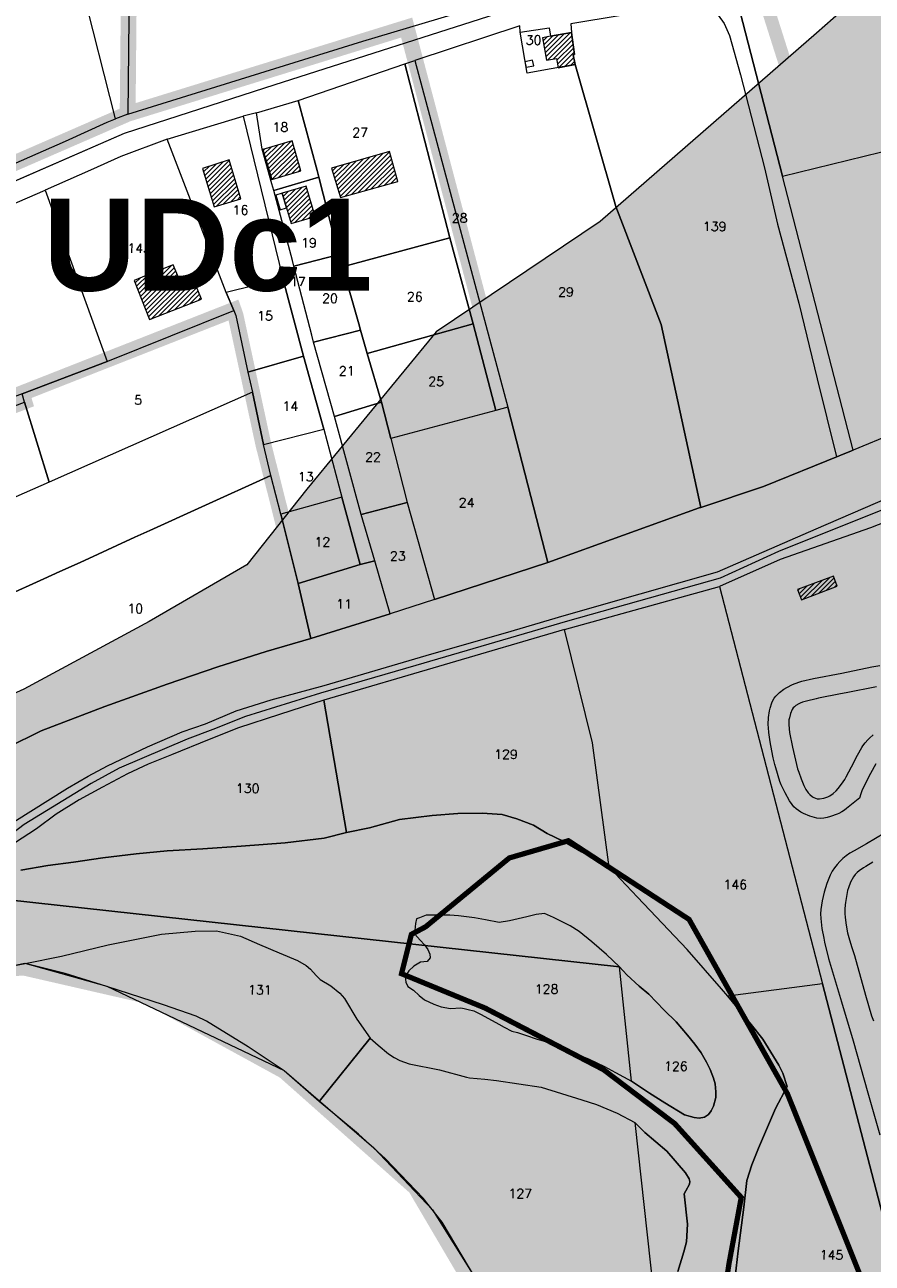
# Model space of a CAD drawing. Header units: metres. Extents: x 578835 to 593571, y 248557 to 255108.
# Tile 138 of 251: x 586134 to 586455, y 251395 to 251865. Entities that reach past the tile are written whole.
import ezdxf

# ---------------------------------------------------------------- set-up
doc = ezdxf.new("R2010")
doc.units = ezdxf.units.M
doc.linetypes.add('CACHEX2', pattern=[0.75, 0.5, -0.25])
doc.linetypes.add('SOLID_LINE', pattern=[0])
for name, color, linetype, lineweight in [('Cad-BATIMENT_BATI_LEGER13', 7, 'SOLID_LINE', 0), ('Cad-BATIMENT_BATI_PRIVE12', 7, 'SOLID_LINE', 0), ('Cad-BATIMENT_BATI_PRIVE12_HACH', 7, 'SOLID_LINE', 0), ('Cad-HYDROGRAPHI_COURS_D_EAU28', 5, 'SOLID_LINE', 0), ('Cad-PARCELLAIRE_PARCELLE1', 250, 'SOLID_LINE', 0), ('Cad-RESEAU_ROUT_AXE_DE_VOIE26', 255, 'SOLID_LINE', 0), ('Cad-RESEAU_ROUT_LIMITE_DE_VOIE_P23', 8, 'SOLID_LINE', 0), ('Cad-TOPONYMIE_NUMERO_DE_PARCELL182', 250, 'SOLID_LINE', 0), ('EBC', 114, 'Continuous', 53), ('EBC hachures', 114, 'Continuous', 18), ('PEB Poretta - tracé', 7, 'Continuous', 18), ('PLU', 7, 'CACHEX2', 5), ('PPRI global - contour', 152, 'Continuous', 5), ('PPRI global - hachures', 152, 'Continuous', 5)]:
    doc.layers.add(name, color=color, linetype=linetype, lineweight=lineweight)
doc.layers.add('PLU nom', color=7, linetype='Continuous')
doc.styles.get("Standard").update_dxf_attribs({"font": 'arialbd_0.ttf', "height": 50})
doc.styles.add('TEXTSTYLE_45_11', font='txt.shx', dxfattribs={"oblique": 50})

msp = doc.modelspace()

# ---------------------------------------------------------------- hatches: boundary and pattern name
at = {"layer": 'Cad-BATIMENT_BATI_PRIVE12_HACH', "ltscale": 0.4}
h = msp.add_hatch(dxfattribs=at)
h.set_pattern_fill('ANSI31', color=256, scale=0.4, style=0)
h.paths.add_polyline_path([(586341.09, 251862.04), (586333.2, 251860.71), (586330.12, 251860.11), (586331.66, 251851.54), (586335.48, 251852.2), (586336.11, 251848.69), (586342.52, 251849.89), (586341.8, 251853.62), (586342.28, 251853.77)])
h = msp.add_hatch(dxfattribs=at)
h.set_pattern_fill('ANSI31', color=256, scale=0.4, style=0)
h.paths.add_polyline_path([(586238.49, 251809.51), (586235.14, 251820.93), (586224.04, 251817.66), (586227.39, 251806.24)])
h = msp.add_hatch(dxfattribs=at)
h.set_pattern_fill('ANSI31', color=256, scale=0.4, style=0)
h.paths.add_polyline_path([(586275.26, 251805.56), (586272.08, 251816.9), (586250.1, 251810.59), (586253.43, 251799.39)])
h = msp.add_hatch(dxfattribs=at)
h.set_pattern_fill('ANSI31', color=256, scale=0.4, style=0)
h.paths.add_polyline_path([(586215.64, 251798.89), (586211.18, 251813.68), (586201.15, 251810.5), (586205.58, 251795.93)])
h = msp.add_hatch(dxfattribs=at)
h.set_pattern_fill('ANSI31', color=256, scale=0.4, style=0)
h.paths.add_polyline_path([(586243.82, 251792.22), (586240.46, 251803.76), (586231.36, 251801.1), (586232.99, 251795.55), (586234.8, 251789.58)])
h = msp.add_hatch(dxfattribs=at)
h.set_pattern_fill('ANSI31', color=256, scale=0.4, style=0)
h.paths.add_polyline_path([(586181.06, 251753.08), (586200.77, 251760.86), (586197.98, 251767.65), (586193.43, 251765.82), (586190.03, 251773.9), (586179.75, 251769.8), (586175.2, 251767.97)])
h = msp.add_hatch(dxfattribs=at)
h.set_pattern_fill('ANSI31', color=256, scale=0.4, style=0)
h.paths.add_polyline_path([(586440.51, 251655.68), (586426.92, 251650.64), (586428.4, 251646.75), (586441.98, 251651.9)])
at = {"layer": 'EBC hachures', "ltscale": 0.4}
h = msp.add_hatch(dxfattribs=at)
h.set_pattern_fill('EBC', color=256, scale=6, style=0, pattern_type=2)
h.set_pattern_definition([(0, (0, 0), (0, 48), []), (90, (0, 0), (-48, 3e-15), []), (90, (6, 0), (-48, 3e-15), [-21, 6, -21]), (90, (42, 0), (-48, 3e-15), [-21, 6, -21]), (0, (0, 6), (0, 48), [-21, 6, -21]), (0, (0, 42), (0, 48), [-21, 6, -21]), (90, (6.6, 0), (-48, 3e-15), [-18, 3, -6, 3, -18]), (90, (41.4, 0), (-48, 3e-15), [-18, 3, -6, 3, -18]), (90, (7.2, 0), (-48, 3e-15), [-16.2, 1.8, -12, 1.8, -16.2]), (90, (40.8, 0), (-48, 3e-15), [-16.2, 1.8, -12, 1.8, -16.2]), (90, (7.8, 0), (-48, 3e-15), [-15, 1.2, -15.6, 1.2, -15]), (90, (40.2, 0), (-48, 3e-15), [-15, 1.2, -15.6, 1.2, -15]), (90, (8.4, 0), (-48, 3e-15), [-14.4, 0.6, -18, 0.6, -14.4]), (90, (39.6, 0), (-48, 3e-15), [-14.4, 0.6, -18, 0.6, -14.4]), (90, (9, 0), (-48, 3e-15), [-13.5, 0.6, -19.8, 0.6, -13.5]), (90, (39, 0), (-48, 3e-15), [-13.5, 0.6, -19.8, 0.6, -13.5]), (90, (9.6, 0), (-48, 3e-15), [-12.6, 0.6, -21.6, 0.6, -12.6]), (90, (38.4, 0), (-48, 3e-15), [-12.6, 0.6, -21.6, 0.6, -12.6]), (90, (10.2, 0), (-48, 3e-15), [-12, 0.6, -22.8, 0.6, -12]), (90, (37.8, 0), (-48, 3e-15), [-12, 0.6, -22.8, 0.6, -12]), (90, (10.8, 0), (-48, 3e-15), [-11.4, 0.3, -24.6, 0.3, -11.4]), (90, (37.2, 0), (-48, 3e-15), [-11.4, 0.3, -24.6, 0.3, -11.4]), (90, (11.28, 0), (-48, 3e-15), [-11.22, 0, -25.56, 0, -11.22]), (90, (36.72, 0), (-48, 3e-15), [-11.22, 0, -25.56, 0, -11.22]), (0, (0, 6.6), (0, 48), [-18, 3, -6, 3, -18]), (0, (0, 41.4), (0, 48), [-18, 3, -6, 3, -18]), (0, (0, 7.2), (0, 48), [-16.2, 1.8, -12, 1.8, -16.2]), (0, (0, 40.8), (0, 48), [-16.2, 1.8, -12, 1.8, -16.2]), (0, (0, 7.8), (0, 48), [-15, 1.2, -15.6, 1.2, -15]), (0, (0, 40.2), (0, 48), [-15, 1.2, -15.6, 1.2, -15]), (0, (0, 8.4), (0, 48), [-14.4, 0.6, -18, 0.6, -14.4]), (0, (0, 39.6), (0, 48), [-14.4, 0.6, -18, 0.6, -14.4]), (0, (0, 9), (0, 48), [-13.5, 0.6, -19.8, 0.6, -13.5]), (0, (0, 39), (0, 48), [-13.5, 0.6, -19.8, 0.6, -13.5]), (0, (0, 9.6), (0, 48), [-12.6, 0.6, -21.6, 0.6, -12.6]), (0, (0, 38.4), (0, 48), [-12.6, 0.6, -21.6, 0.6, -12.6]), (0, (0, 10.2), (0, 48), [-12, 0.6, -22.8, 0.6, -12]), (0, (0, 37.8), (0, 48), [-12, 0.6, -22.8, 0.6, -12]), (0, (0, 10.8), (0, 48), [-11.4, 0.3, -24.6, 0.3, -11.4]), (0, (0, 37.2), (0, 48), [-11.4, 0.3, -24.6, 0.3, -11.4])])
h.paths.add_polyline_path([(586285.78, 251522.58), (586317.54, 251548.72), (586339.96, 251555.25), (586385.74, 251525.38), (586423.1, 251459.11), (586453, 251384.44), (586462.34, 251326.57), (586487.56, 251292.04), (586512.78, 251264.97), (586553.89, 251270.57), (586599.66, 251277.1), (586645.43, 251275.23), (586671.59, 251292.04), (586678.13, 251319.1), (586708.96, 251361.11), (586726.71, 251408.71), (586728.58, 251453.51), (586725.77, 251488.98), (586716.43, 251526.32), (586714.56, 251551.52), (586723.91, 251574.85), (586722.97, 251614.05), (586736.05, 251651.39), (586729.66, 251682.64), (586734.33, 251709.71), (586751.14, 251731.18), (586803.46, 251753.58), (586808.13, 251779.71), (586830.55, 251779.71), (586852.97, 251798.38), (586884.73, 251807.71), (586919.29, 251801.18), (586968.8, 251802.11), (586999.63, 251802.11), (587018.31, 251810.51), (587042.34, 251787.27), (587093.72, 251781.67), (587131.09, 251778.87), (587146.04, 251764.87), (587154.44, 251735.94), (587128.29, 251747.14), (587124.55, 251735.94), (587089.99, 251753.67), (587037.67, 251757.4), (586986.29, 251763), (586924.64, 251747.14), (586885.4, 251736.87), (586857.38, 251719.13), (586814.15, 251695.68), (586784.26, 251670.48), (586773.05, 251618.21), (586774.92, 251565), (586772.11, 251526.73), (586768.38, 251479.13), (586754.27, 251402.18), (586745.47, 251355.28), (586725.17, 251319.33), (586701.95, 251294.84), (586670.71, 251254.6), (586650.57, 251247.24), (586607.6, 251233.24), (586545.68, 251232.23), (586508.31, 251261.16), (586497.1, 251266.76), (586479.35, 251295.7), (586456.93, 251314.37), (586428.91, 251345.17), (586397.15, 251369.44), (586400.88, 251394.64), (586405.55, 251419.84), (586380.33, 251447.84), (586353.24, 251468.37), (586308.4, 251491.71), (586276.64, 251504.78), (586280.38, 251519.71)])
at = {"layer": 'PPRI global - hachures', "ltscale": 0.4}
h = msp.add_hatch(dxfattribs=at)
h.set_pattern_fill('ANSI36', color=256, scale=2, style=0)
h.paths.add_polyline_path([(586779.38, 251581.27), (586821.34, 251642.67), (586838.14, 251679.57), (586865.35, 251697.41), (586906.05, 251709.87), (586951.91, 251717.09), (586983.75, 251722.62), (587024.24, 251713.71), (587049.6, 251689.15), (587082.26, 251647.6), (587113.84, 251605.97), (587160.45, 251564.77), (587197.2, 251554.78), (587223.29, 251531.2), (587260.68, 251500.9), (587289.05, 251476.82), (587318.45, 251459.27), (587329.29, 251453.91), (587357.24, 251452.94), (587382.76, 251431), (587389.53, 251429.25), (587416.65, 251423.14), (587441.69, 251420.45), (587478.4, 251418.38), (587511.69, 251422.6), (587521.39, 251410.63), (587550.03, 251382.68), (587569.42, 251370.63), (587614.29, 251369.51), (587646.1, 251379.27), (587684.46, 251405.35), (587750.71, 251464.04), (587783.08, 251502.25), (587806.75, 251541.93), (587825.95, 251574.73), (587862.36, 251617.94), (587895.51, 251668.29), (587906.01, 251685.82), (587394.11, 252086.64), (587366.6, 252069.86), (587288.58, 252023.93), (587230.5, 251996.2), (587107.4, 251979.74), (586953.77, 251951.14), (586889.62, 251942.48), (586802.92, 251934.68), (586730.97, 251925.15), (586654.68, 251923.41), (586617.13, 251933.05), (586584.19, 251935.65), (586547.78, 251930.45), (586515.28, 251919.88), (586481.48, 251903.66), (586434.16, 251861.77), (586352.01, 251790.32), (586289.79, 251748.46), (586240.73, 251688.66), (586218, 251659.95), (586180.9, 251638.42), (586133.34, 251612.75), (586104.31, 251599.77), (586078.34, 251547.85), (586039.38, 251534.11), (585978.28, 251515.78), (585909.53, 251488.29), (585850.71, 251460.04), (585805.32, 251432.38), (585751.85, 251416.35), (585690.74, 251417.11), (585639.4, 251423.21), (585637.54, 251423.36), (585723.43, 251230.19), (585744.4, 251251.77), (585766.08, 251292.97), (585766.77, 251327.89), (585801.95, 251354.61), (585819.41, 251367.78), (585833.84, 251376.73), (585832.08, 251408.97), (585824.9, 251401.76), (585831.97, 251411.02), (585832.08, 251408.97), (585840.04, 251416.96), (585886.04, 251444.87), (585952.43, 251472.2), (586013.98, 251493.8), (586045.93, 251497.49), (586095.93, 251500.97), (586133.73, 251508.78), (586164.82, 251500.08), (586232.07, 251468.02), (586266.08, 251438.72), (586288.37, 251415.12), (586304.68, 251389.04), (586322.56, 251357.09), (586343.22, 251324.05), (586368.94, 251297.74), (586397, 251283.51), (586437.63, 251272.47), (586472.61, 251260.11), (586506.13, 251230.12), (586544.38, 251227.43), (586604.22, 251228.96), (586634.91, 251244.3), (586668.67, 251258.1), (586694.75, 251285.71), (586716.23, 251308.72), (586740.78, 251340.93), (586756.13, 251386.94), (586771.47, 251488.17)])

# ---------------------------------------------------------------- linework, layer by layer
at = {"layer": 'Cad-BATIMENT_BATI_LEGER13'}
for points in [[(586323.46, 251850.97), (586323.89, 251848.88), (586323.89, 251848.88), (586326.89, 251849.47), (586326.3, 251851.54), (586323.46, 251850.97), (586323.46, 251850.97)], [(586323.46, 251850.97), (586323.89, 251848.88), (586323.89, 251848.88), (586326.89, 251849.47), (586326.3, 251851.54), (586323.46, 251850.97), (586323.46, 251850.97)], [(586228.95, 251800.35), (586230.58, 251794.79), (586230.58, 251794.79), (586232.99, 251795.55), (586231.36, 251801.1), (586228.95, 251800.35), (586228.95, 251800.35)], [(586228.95, 251800.35), (586230.58, 251794.79), (586230.58, 251794.79), (586232.99, 251795.55), (586231.36, 251801.1), (586228.95, 251800.35), (586228.95, 251800.35)]]:
    msp.add_lwpolyline(points, close=True, dxfattribs=at)
at = {"layer": 'Cad-BATIMENT_BATI_PRIVE12'}
for points in [[(586341.09, 251862.04), (586333.2, 251860.71), (586330.12, 251860.11), (586331.66, 251851.54), (586335.48, 251852.2), (586336.11, 251848.69), (586342.52, 251849.89), (586341.8, 251853.62), (586342.28, 251853.77), (586341.09, 251862.04), (586341.09, 251862.04)], [(586238.49, 251809.51), (586235.14, 251820.93), (586224.04, 251817.66), (586227.39, 251806.24), (586238.49, 251809.51), (586238.49, 251809.51)], [(586275.26, 251805.56), (586272.08, 251816.9), (586250.1, 251810.59), (586253.43, 251799.39), (586275.26, 251805.56), (586275.26, 251805.56)], [(586215.64, 251798.89), (586211.18, 251813.68), (586201.15, 251810.5), (586205.58, 251795.93), (586215.64, 251798.89), (586215.64, 251798.89)], [(586243.82, 251792.22), (586240.46, 251803.76), (586231.36, 251801.1), (586232.99, 251795.55), (586234.8, 251789.58), (586243.82, 251792.22), (586243.82, 251792.22)], [(586181.06, 251753.08), (586200.77, 251760.86), (586197.98, 251767.65), (586193.43, 251765.82), (586190.03, 251773.9), (586179.75, 251769.8), (586175.2, 251767.97), (586181.06, 251753.08), (586181.06, 251753.08)], [(586440.51, 251655.68), (586426.92, 251650.64), (586428.4, 251646.75), (586441.98, 251651.9), (586440.51, 251655.68), (586440.51, 251655.68)]]:
    msp.add_lwpolyline(points, close=True, dxfattribs=at)
at = {"layer": 'Cad-HYDROGRAPHI_COURS_D_EAU28'}
for points in [[(586760.8, 251833.27), (586737.71, 251823.53), (586652.36, 251787.5), (586607.57, 251769.14), (586556.18, 251747.99), (586493.93, 251722.47), (586447.95, 251703.56), (586413.99, 251689.68), (586390.18, 251681.77), (586389.53, 251681.61), (586332.16, 251660.85), (586289.14, 251646.88), (586272.38, 251641.34), (586242.17, 251632.02), (586225.27, 251627.03), (586206.88, 251621.25), (586187.72, 251614.74), (586164.12, 251606.18), (586139.92, 251596.91), (586114.17, 251584.38)], [(586129.53, 251562.48), (586149.89, 251575.23), (586157.68, 251579.78), (586165.02, 251583.64), (586180.24, 251590.93), (586193.37, 251596.6), (586202.26, 251599.69), (586213.88, 251604.56), (586227.14, 251608.68), (586247.28, 251614.16), (586288.16, 251626.18), (586316.09, 251634.2), (586338.3, 251640.75), (586367.21, 251648.97), (586396.59, 251657.34), (586433.98, 251673.63), (586470.57, 251689.53)], [(586403.22, 251389.7), (586404.37, 251399.6), (586406.52, 251416.17), (586407.65, 251426.29), (586409.54, 251432.25), (586412.06, 251438.59), (586418.55, 251453.62), (586422.96, 251461.91), (586421.38, 251467.02), (586419.82, 251470.01), (586413.79, 251479.87), (586409.27, 251485.51), (586400.46, 251496.25), (586398.08, 251499.06), (586385.05, 251513.91), (586366.14, 251533.84), (586355.38, 251545.2), (586344.92, 251551.01), (586337.98, 251555.11), (586331.96, 251558.06), (586326.75, 251561.19), (586320.45, 251563.56), (586314.79, 251565.2), (586307.25, 251565.69), (586298.03, 251565.58), (586288.28, 251564.77), (586275.88, 251563.28), (586264.43, 251560.2), (586255.76, 251558.36), (586247.29, 251556.19), (586232.5, 251554.51), (586215.8, 251553.22), (586201.29, 251552.22), (586187.76, 251551.42), (586175.99, 251550.22), (586163.33, 251548.71), (586152.18, 251547.1), (586142.38, 251545.83), (586132.15, 251544.09)], [(586088.14, 251537.06), (586359.3, 251507.4), (586354.38, 251512.01), (586348.86, 251516.89), (586344.08, 251520.84), (586340.59, 251523), (586337.07, 251524.71), (586334.31, 251526.15), (586330.89, 251527.64), (586327.7, 251527.27), (586324.24, 251526.32), (586317.6, 251524.87), (586313.7, 251524.2), (586308.5, 251525.21), (586304.39, 251525.99), (586298.24, 251526.69), (586295, 251526.98), (586289.06, 251527.04), (586286.01, 251527.01), (586283.46, 251526.01), (586282.34, 251525.58), (586282, 251523.77), (586281.63, 251521.29), (586281.67, 251519.84), (586283.77, 251517.45), (586285.39, 251515.69), (586286.6, 251514.02), (586287.42, 251512.19), (586287.46, 251510.74), (586286.33, 251509.42), (586283.81, 251509.1), (586281.37, 251507.66), (586279.46, 251505.83), (586278.8, 251504.89), (586278.08, 251503.6), (586278.25, 251501.5), (586278.97, 251499.89), (586281.23, 251498.52), (586283.38, 251496.47), (586285.33, 251494.85), (586288.93, 251493.25), (586291.65, 251492.15), (586295.17, 251491.54), (586299.1, 251491.76), (586300.37, 251491.54), (586301.95, 251491.23), (586304.07, 251490.62), (586306.81, 251489.29), (586313.55, 251485.62), (586315.55, 251484.45), (586318.47, 251483.02), (586320.58, 251482.41), (586323.63, 251481.44), (586328.13, 251479.93), (586333.37, 251478.36), (586338.18, 251476.09), (586343.19, 251474.28), (586347.81, 251472.32), (586353.64, 251469.59), (586357.88, 251467.26), (586363.85, 251463.98), (586370.74, 251459.42), (586376.56, 251455.79), (586384.04, 251451.18), (586387.68, 251450.14), (586389.59, 251449.97), (586391.54, 251450.36), (586393.1, 251451.38), (586394.14, 251452.69), (586394.98, 251454.55), (586395.94, 251457.75), (586395.93, 251459.98), (586395.59, 251462.96), (586395.07, 251465.14), (586393.81, 251468.38), (586392.42, 251471.17), (586390.31, 251474.78), (586387.9, 251478.03), (586385.13, 251481.48), (586380.83, 251486.47), (586376.26, 251490.99), (586370.48, 251496.97), (586366.84, 251500.01), (586362.19, 251504.3), (586359.3, 251507.4), (586088.14, 251537.06)], [(586108.07, 251503.84), (586133.8, 251508.67), (586147.58, 251511.39), (586165.27, 251515.77), (586185.54, 251519.81), (586198.31, 251520.88), (586206.38, 251521), (586215.54, 251518.98), (586222.8, 251515.91), (586230.24, 251512.74), (586237.17, 251509.75), (586240.46, 251507.92), (586242.06, 251506.49), (586244.24, 251504.11), (586245.77, 251502.56), (586249.77, 251500.11), (586253.29, 251497.4), (586255.02, 251495.42), (586259.72, 251487.57), (586264.79, 251480.3), (586267.73, 251477.65), (586271.72, 251474.31), (586273.81, 251472.93), (586275.96, 251471.87), (586279.54, 251470.5), (586291.1, 251468.24), (586301.23, 251465.53), (586302.4, 251465.29), (586308.29, 251464.78), (586312.63, 251464.25), (586329.58, 251461.66), (586345.06, 251456.93), (586350.57, 251455.17), (586358.43, 251451.82), (586365.16, 251448.26), (586368.94, 251444.45), (586377.28, 251437.46), (586384.41, 251429.14), (586385.83, 251426.92), (586386.09, 251425.83), (586385.92, 251424.92), (586384.48, 251422.35), (586383.85, 251421.18), (586385.13, 251409.7), (586384.71, 251402.97), (586383.71, 251399.2), (586381.45, 251391.66)]]:
    msp.add_lwpolyline(points, dxfattribs=at)
at = {"layer": 'Cad-PARCELLAIRE_PARCELLE1'}
for points in [[(586168.09, 251829.25), (586155.35, 251879.79), (586051.13, 251875.17), (586045.82, 251914.86), (586028.25, 252046.82), (586068.06, 252050.82), (586175.14, 252061.58), (586174.63, 252013.61), (586172.79, 251831.09), (586168.09, 251829.25), (586168.09, 251829.25)], [(586172.79, 251831.09), (586261.98, 251858.74), (586302.26, 251870.81), (586283.34, 251974.57), (586274.14, 252024.29), (586234.35, 252020.07), (586174.63, 252013.61), (586172.79, 251831.09), (586172.79, 251831.09)], [(586525.65, 251925.01), (586495.33, 251917.01), (586488.61, 251914.54), (586475.73, 251908.89), (586432.48, 251883.97), (586403.08, 251877.71), (586421.17, 251807.55), (586483.13, 251822.67), (586487.61, 251802.76), (586544.59, 251814.23), (586525.65, 251925.01), (586525.65, 251925.01)], [(585942.72, 251729.64), (585984.23, 251747.84), (586032.85, 251769.63), (586041.59, 251773.6), (586113.62, 251805.28), (586149.08, 251820.84), (586164.97, 251827.98), (586168.09, 251829.25), (586155.35, 251879.79), (586051.13, 251875.17), (586004.5, 251875.83), (585958.05, 251878.18), (585952.42, 251878.49), (585928.84, 251876.63), (585928.55, 251865.34), (585928.34, 251815.61), (585942.72, 251729.64), (585942.72, 251729.64)], [(586403.08, 251877.71), (586392.46, 251875.71), (586377.71, 251872.58), (586360, 251868.52), (586340.89, 251865.36), (586341.09, 251862.04), (586342.28, 251853.77), (586341.8, 251853.62), (586342.52, 251849.89), (586358, 251796.01), (586375.11, 251751.18), (586390.18, 251681.77), (586413.99, 251689.68), (586447.32, 251703.29), (586447.95, 251703.56), (586421.17, 251807.55), (586403.08, 251877.71), (586403.08, 251877.71)], [(586321.62, 251862.19), (586321.5, 251864.63), (586281.72, 251851.48), (586316.99, 251719.89), (586332.16, 251660.85), (586389.53, 251681.61), (586390.18, 251681.77), (586375.11, 251751.18), (586358, 251796.01), (586342.52, 251849.89), (586324.25, 251846.58), (586321.62, 251862.19), (586321.62, 251862.19)], [(586341.09, 251862.04), (586342.28, 251853.77), (586341.8, 251853.62), (586342.52, 251849.89), (586324.25, 251846.58), (586321.62, 251862.19), (586332.6, 251863.88), (586333.2, 251860.71), (586341.09, 251862.04), (586341.09, 251862.04)], [(586237.4, 251836.28), (586277.87, 251850.15), (586294.95, 251784.15), (586254.23, 251773.15), (586252.94, 251777.84), (586252.02, 251780.87), (586245.28, 251807.18), (586244.58, 251809.68), (586237.4, 251836.28), (586237.4, 251836.28)], [(586294.95, 251784.15), (586277.87, 251850.15), (586281.72, 251851.48), (586316.99, 251719.89), (586312.48, 251718.62), (586303.87, 251751.45), (586294.95, 251784.15), (586294.95, 251784.15)], [(586237.4, 251836.28), (586244.58, 251809.68), (586245.28, 251807.18), (586228.15, 251802.06), (586227.45, 251804.57), (586223.78, 251817.75), (586221.64, 251831.61), (586237.4, 251836.28), (586237.4, 251836.28)], [(586221.64, 251831.61), (586216.55, 251830.29), (586231.61, 251768.69), (586239.44, 251739.25), (586247.21, 251711.48), (586253.98, 251685.73), (586260.99, 251660.13), (586266.49, 251661.48), (586261.38, 251679.11), (586251.26, 251716.28), (586243.27, 251744.58), (586242.56, 251747.2), (586235.75, 251773.38), (586235.25, 251775.46), (586228.15, 251802.06), (586227.45, 251804.57), (586223.78, 251817.75), (586221.64, 251831.61), (586221.64, 251831.61)], [(586231.61, 251768.69), (586210.12, 251763.43), (586187.68, 251821.63), (586216.55, 251830.29), (586231.61, 251768.69), (586231.61, 251768.69)], [(586187.68, 251821.63), (586170.1, 251815.03), (586158.58, 251809.82), (586141.41, 251802.26), (586150.86, 251776.08), (586164.92, 251737.23), (586165.23, 251737.37), (586213.01, 251756.54), (586210.12, 251763.43), (586187.68, 251821.63), (586187.68, 251821.63)], [(586493.93, 251722.47), (586447.95, 251703.56), (586421.17, 251807.55), (586483.13, 251822.67), (586487.61, 251802.76), (586497.15, 251759.75), (586487.72, 251756.17), (586493.93, 251722.47), (586493.93, 251722.47)], [(586245.28, 251807.18), (586252.02, 251780.87), (586252.94, 251777.84), (586235.75, 251773.38), (586235.25, 251775.46), (586228.15, 251802.06), (586245.28, 251807.18), (586245.28, 251807.18)], [(586039.97, 251758.42), (586078.96, 251775.17), (586084.3, 251777.51), (586086.77, 251778.5), (586141.41, 251802.26), (586150.86, 251776.08), (586164.92, 251737.23), (586132.65, 251724.94), (586083.72, 251706.68), (586051.35, 251694.49), (586048.26, 251711.85), (586039.97, 251758.42), (586039.97, 251758.42)], [(586254.23, 251773.15), (586294.95, 251784.15), (586303.87, 251751.45), (586263.59, 251740.27), (586261.03, 251749.08), (586260.5, 251751.49), (586254.23, 251773.15), (586254.23, 251773.15)], [(586254.23, 251773.15), (586260.5, 251751.49), (586261.03, 251749.08), (586243.27, 251744.58), (586242.56, 251747.2), (586235.75, 251773.38), (586252.94, 251777.84), (586254.23, 251773.15), (586254.23, 251773.15)], [(586239.44, 251739.25), (586231.61, 251768.69), (586210.12, 251763.43), (586213.01, 251756.54), (586213.75, 251754.6), (586218.27, 251733.12), (586239.44, 251739.25), (586239.44, 251739.25)], [(586220.07, 251725.48), (586142.88, 251691.35), (586133.57, 251721.79), (586132.65, 251724.94), (586164.92, 251737.23), (586165.23, 251737.37), (586213.01, 251756.54), (586213.75, 251754.6), (586218.27, 251733.12), (586220.07, 251725.48), (586220.07, 251725.48)], [(586263.59, 251740.27), (586303.87, 251751.45), (586312.48, 251718.62), (586272.57, 251707.91), (586269.01, 251721.77), (586263.59, 251740.27), (586263.59, 251740.27)], [(586263.59, 251740.27), (586269.01, 251721.77), (586251.26, 251716.28), (586243.27, 251744.58), (586261.03, 251749.08), (586263.59, 251740.27), (586263.59, 251740.27)], [(586247.21, 251711.48), (586239.44, 251739.25), (586218.27, 251733.12), (586220.07, 251725.48), (586224.28, 251705.65), (586247.21, 251711.48), (586247.21, 251711.48)], [(586108.13, 251639.72), (586125.91, 251647.9), (586140.85, 251654.62), (586146.95, 251657.48), (586154.75, 251660.91), (586161.57, 251664.04), (586168.56, 251667.31), (586175.46, 251670.46), (586181.18, 251673.05), (586200.88, 251681.95), (586227.08, 251693.96), (586224.28, 251705.65), (586220.07, 251725.48), (586142.88, 251691.35), (586099.47, 251672.22), (586057.22, 251661.87), (586054.01, 251660.94), (586058.92, 251630.81), (586108.13, 251639.72), (586108.13, 251639.72)], [(586133.57, 251721.79), (586142.88, 251691.35), (586099.47, 251672.22), (586057.22, 251661.87), (586051.99, 251690.86), (586133.57, 251721.79), (586133.57, 251721.79)], [(586272.57, 251707.91), (586278.8, 251683.69), (586261.38, 251679.11), (586251.26, 251716.28), (586269.01, 251721.77), (586272.57, 251707.91), (586272.57, 251707.91)], [(586332.16, 251660.85), (586316.99, 251719.89), (586312.48, 251718.62), (586272.57, 251707.91), (586278.8, 251683.69), (586289.14, 251646.88), (586332.16, 251660.85), (586332.16, 251660.85)], [(586230.79, 251679.22), (586227.08, 251693.96), (586224.28, 251705.65), (586247.21, 251711.48), (586253.98, 251685.73), (586230.79, 251679.22), (586230.79, 251679.22)], [(586237.36, 251652.91), (586230.79, 251679.22), (586227.08, 251693.96), (586200.88, 251681.95), (586181.18, 251673.05), (586175.46, 251670.46), (586168.56, 251667.31), (586161.57, 251664.04), (586154.75, 251660.91), (586146.95, 251657.48), (586140.85, 251654.62), (586125.91, 251647.9), (586108.13, 251639.72), (586114.17, 251584.38), (586139.92, 251596.91), (586164.12, 251606.18), (586187.72, 251614.74), (586206.88, 251621.25), (586225.27, 251627.03), (586242.17, 251632.02), (586237.36, 251652.91), (586237.36, 251652.91)], [(586436.43, 251500.94), (586464.08, 251394.36), (586470.76, 251367.83), (586523.1, 251381.8), (586517.29, 251406.73), (586489.76, 251525.6), (586590.84, 251548.12), (586571.99, 251655.78), (586507.46, 251645.8), (586498.94, 251691.35), (586454.55, 251674.02), (586420.36, 251662.02), (586397.31, 251651.72), (586436.43, 251500.94), (586436.43, 251500.94)], [(586260.99, 251660.13), (586253.98, 251685.73), (586230.79, 251679.22), (586237.36, 251652.91), (586260.99, 251660.13), (586260.99, 251660.13)], [(586289.14, 251646.88), (586272.38, 251641.34), (586266.49, 251661.48), (586261.38, 251679.11), (586278.8, 251683.69), (586289.14, 251646.88), (586289.14, 251646.88)], [(586266.49, 251661.48), (586260.99, 251660.13), (586237.36, 251652.91), (586242.17, 251632.02), (586272.38, 251641.34), (586266.49, 251661.48), (586266.49, 251661.48)], [(586338.49, 251635.41), (586397.31, 251651.72), (586436.43, 251500.94), (586400.46, 251496.25), (586398.08, 251499.06), (586385.05, 251513.91), (586366.14, 251533.84), (586355.38, 251545.2), (586349.12, 251592.39), (586338.49, 251635.41), (586338.49, 251635.41)], [(586255.76, 251558.36), (586264.43, 251560.2), (586275.88, 251563.28), (586288.28, 251564.77), (586298.03, 251565.58), (586307.25, 251565.69), (586314.79, 251565.2), (586320.45, 251563.56), (586326.75, 251561.19), (586331.96, 251558.06), (586337.98, 251555.11), (586344.92, 251551.01), (586355.38, 251545.2), (586349.12, 251592.39), (586338.49, 251635.41), (586247.19, 251608.58), (586255.76, 251558.36), (586255.76, 251558.36)], [(586363.85, 251463.98), (586359.3, 251507.4), (586354.38, 251512.01), (586348.86, 251516.89), (586344.08, 251520.84), (586340.59, 251523), (586337.07, 251524.71), (586334.31, 251526.15), (586330.89, 251527.64), (586327.7, 251527.27), (586324.24, 251526.32), (586317.6, 251524.87), (586313.7, 251524.2), (586308.5, 251525.21), (586304.39, 251525.99), (586298.24, 251526.69), (586295, 251526.98), (586289.06, 251527.04), (586286.01, 251527.01), (586283.46, 251526.01), (586282.34, 251525.58), (586282, 251523.77), (586281.63, 251521.29), (586281.67, 251519.84), (586283.77, 251517.45), (586285.39, 251515.69), (586286.6, 251514.02), (586287.42, 251512.19), (586287.46, 251510.74), (586286.33, 251509.42), (586283.81, 251509.1), (586281.37, 251507.66), (586279.46, 251505.83), (586278.8, 251504.89), (586278.08, 251503.6), (586278.25, 251501.5), (586278.97, 251499.89), (586281.23, 251498.52), (586283.38, 251496.47), (586285.33, 251494.85), (586288.93, 251493.25), (586291.65, 251492.15), (586295.17, 251491.54), (586299.1, 251491.76), (586300.37, 251491.54), (586301.95, 251491.23), (586304.07, 251490.62), (586306.81, 251489.29), (586313.55, 251485.62), (586315.55, 251484.45), (586318.47, 251483.02), (586320.58, 251482.41), (586323.63, 251481.44), (586328.13, 251479.93), (586333.37, 251478.36), (586338.18, 251476.09), (586343.19, 251474.28), (586347.81, 251472.32), (586353.64, 251469.59), (586357.88, 251467.26), (586363.85, 251463.98), (586363.85, 251463.98)], [(586264.79, 251480.3), (586245.44, 251456.27), (586237.18, 251463.49), (586232.11, 251467.86), (586218.4, 251476.97), (586202.65, 251486.79), (586198.71, 251488.7), (586186.31, 251493), (586164.87, 251499.9), (586148.96, 251504.81), (586133.8, 251508.67), (586147.58, 251511.39), (586165.27, 251515.77), (586185.54, 251519.81), (586198.31, 251520.88), (586206.38, 251521), (586215.54, 251518.98), (586222.8, 251515.91), (586230.24, 251512.74), (586237.17, 251509.75), (586240.46, 251507.92), (586242.06, 251506.49), (586244.24, 251504.11), (586245.77, 251502.56), (586249.77, 251500.11), (586253.29, 251497.4), (586255.02, 251495.42), (586259.72, 251487.57), (586264.79, 251480.3), (586264.79, 251480.3)], [(586363.85, 251463.98), (586359.3, 251507.4), (586362.19, 251504.3), (586366.84, 251500.01), (586370.48, 251496.97), (586376.26, 251490.99), (586380.83, 251486.47), (586385.13, 251481.48), (586387.9, 251478.03), (586390.31, 251474.78), (586392.42, 251471.17), (586393.81, 251468.38), (586395.07, 251465.14), (586395.59, 251462.96), (586395.93, 251459.98), (586395.94, 251457.75), (586394.98, 251454.55), (586394.14, 251452.69), (586393.1, 251451.38), (586391.54, 251450.36), (586389.59, 251449.97), (586387.68, 251450.14), (586384.04, 251451.18), (586376.56, 251455.79), (586370.74, 251459.42), (586363.85, 251463.98), (586363.85, 251463.98)]]:
    msp.add_lwpolyline(points, close=True, dxfattribs=at)
for points in [[(586132.15, 251544.09), (586142.38, 251545.83), (586152.18, 251547.1), (586163.33, 251548.71), (586175.99, 251550.22), (586187.76, 251551.42), (586201.29, 251552.22), (586215.8, 251553.22), (586232.5, 251554.51), (586247.29, 251556.19), (586255.76, 251558.36), (586255.76, 251558.36), (586255.76, 251558.36), (586247.19, 251608.58), (586230.32, 251603.16), (586214.75, 251598.17), (586203.67, 251593.67), (586189.39, 251587.91), (586180.55, 251584.26), (586172.69, 251580.6), (586163.22, 251575.57), (586154.31, 251570.81), (586145.62, 251565.28), (586138.08, 251559.75), (586129.8, 251554.37)], [(586464.08, 251394.36), (586436.43, 251500.94), (586400.46, 251496.25), (586400.46, 251496.25), (586400.46, 251496.25), (586409.27, 251485.51), (586413.79, 251479.87), (586419.82, 251470.01), (586421.38, 251467.02), (586422.96, 251461.91), (586418.55, 251453.62), (586412.06, 251438.59), (586409.54, 251432.25), (586407.65, 251426.29), (586406.52, 251416.17), (586404.37, 251399.6), (586403.22, 251389.7)], [(586304.77, 251388.91), (586292.07, 251410.46), (586284.8, 251419.55), (586270.52, 251434.52), (586266.14, 251438.5), (586260.35, 251443.82), (586245.44, 251456.27), (586264.79, 251480.3), (586264.79, 251480.3), (586264.79, 251480.3), (586267.73, 251477.65), (586271.72, 251474.31), (586273.81, 251472.93), (586275.96, 251471.87), (586279.54, 251470.5), (586291.1, 251468.24), (586301.23, 251465.53), (586302.4, 251465.29), (586308.29, 251464.78), (586312.63, 251464.25), (586329.58, 251461.66), (586345.06, 251456.93), (586350.57, 251455.17), (586358.43, 251451.82), (586365.16, 251448.26), (586374.54, 251362.99)], [(586381.45, 251391.66), (586383.71, 251399.2), (586384.71, 251402.97), (586385.13, 251409.7), (586383.85, 251421.18), (586384.48, 251422.35), (586385.92, 251424.92), (586386.09, 251425.83), (586385.83, 251426.92), (586384.41, 251429.14), (586377.28, 251437.46), (586368.94, 251444.45), (586365.16, 251448.26), (586365.16, 251448.26), (586365.16, 251448.26), (586374.54, 251362.99)]]:
    msp.add_lwpolyline(points, dxfattribs=at)
at = {"layer": 'Cad-RESEAU_ROUT_AXE_DE_VOIE26'}
for points in [[(587384.08, 252092.35), (587380.97, 252082.15), (587373.42, 252075.02), (587352.05, 252061.77), (587309.56, 252036.04), (587258.07, 252012.46), (587181.5, 251978.37), (587096.95, 251939.96), (587051.36, 251922.02), (586993.26, 251901.01), (586943.48, 251881.9), (586877.64, 251855.53), (586786.54, 251817.13), (586724.25, 251791.3), (586613.37, 251744.12), (586504.06, 251698.9), (586419.63, 251665.02)], [(585638.87, 251681.2), (585653.35, 251660.06), (585669.75, 251653.42), (585687.78, 251650.44), (585699.26, 251650.18), (585748.59, 251657.08), (585797.71, 251664.96), (585823.34, 251671.05), (585839.86, 251677.43), (585920.62, 251713.1), (586035.27, 251764.41), (586171.57, 251823.82), (586228.75, 251842.3), (586318.87, 251871.21), (586399.65, 251897.09), (586416.5, 251903.67)], [(586034.78, 251764.2), (586171.57, 251823.82), (586228.75, 251842.3), (586318.87, 251871.21), (586399.65, 251897.09), (586416.5, 251903.67)], [(586419.63, 251665.02), (586397.56, 251654.9), (586339.58, 251638.61), (586282.12, 251621.73), (586245.93, 251611.26), (586217.38, 251602.43), (586205.1, 251597.5), (586195.34, 251593.83), (586169.52, 251582.78), (586158.91, 251577.03), (586133.46, 251561.42), (586120.92, 251551.9), (586114.31, 251540.29)]]:
    msp.add_lwpolyline(points, dxfattribs=at)
at = {"layer": 'Cad-RESEAU_ROUT_LIMITE_DE_VOIE_P23'}
for points in [[(586391.84, 251875.56), (586399.05, 251865.53), (586401.04, 251860.93), (586405.31, 251846), (586414.41, 251810.74), (586419.36, 251789.36), (586427.4, 251759.32), (586434.36, 251730.55), (586441.73, 251701.01)], [(586450.53, 251571.55), (586445.51, 251567.53), (586444.73, 251566.91), (586443.66, 251566.21), (586442.57, 251565.56), (586441.99, 251565.32), (586439.46, 251564.44), (586438.17, 251564.08), (586436.87, 251563.83), (586435.55, 251563.75), (586434.22, 251563.86), (586431.63, 251564.53), (586429.15, 251565.58), (586428.17, 251566.1), (586427.23, 251566.7), (586426.35, 251567.39), (586425.53, 251568.14), (586424.82, 251568.98), (586423.83, 251570.38), (586422.17, 251573.38), (586420.73, 251576.51), (586420.22, 251577.74), (586418.62, 251582.9), (586418.27, 251584.18), (586417.65, 251586.77), (586417.12, 251589.38), (586416.48, 251592.84), (586415.98, 251596.31), (586415.83, 251598.06), (586415.8, 251599.38), (586415.93, 251602.01), (586416.32, 251604.61), (586416.54, 251605.6), (586417.15, 251607.54), (586417.56, 251608.47), (586418.07, 251609.34), (586418.67, 251610.15), (586420.1, 251611.58), (586421.73, 251612.79), (586422.8, 251613.44), (586425.04, 251614.53), (586427.38, 251615.45), (586428.47, 251615.8), (586432.95, 251616.78), (586443.74, 251618.88), (586455.09, 251621.21), (586458.14, 251621.81)], [(586456.85, 251613.69), (586445.32, 251611.4), (586443.24, 251610.99), (586434.91, 251609.34), (586433.98, 251609.14), (586430.28, 251608.28), (586428.84, 251607.85), (586427.92, 251607.47), (586427.34, 251607.18), (586426.22, 251606.54), (586425.72, 251606.14), (586425.3, 251605.68), (586424.87, 251605.01), (586424.2, 251603.52), (586423.79, 251601.95), (586423.66, 251601.12), (586423.59, 251599.42), (586423.71, 251597.73), (586423.9, 251596.34), (586424.98, 251590.81), (586425.33, 251589.15), (586426.07, 251585.84), (586426.94, 251582.57), (586427.35, 251581.27), (586428.27, 251578.71), (586429.35, 251576.21), (586430.09, 251574.76), (586430.98, 251573.42), (586431.52, 251572.81), (586432.55, 251571.97), (586433.12, 251571.62), (586433.73, 251571.37), (586434.37, 251571.22), (586435.2, 251571.18), (586436.85, 251571.41), (586438.43, 251571.94), (586439.13, 251572.28), (586440.42, 251573.17), (586441.56, 251574.24), (586442.28, 251575.04), (586443.6, 251576.76), (586444.8, 251578.56), (586445.35, 251579.49), (586447.33, 251583.3), (586449.62, 251587.73), (586451.24, 251590.62), (586451.65, 251591.24), (586452.58, 251592.42), (586453.59, 251593.52), (586454.23, 251594.19), (586455.55, 251595.5)], [(586450.53, 251571.55), (586451.07, 251573.23), (586451.47, 251574.33), (586452.08, 251575.66), (586454.77, 251580.88), (586456.78, 251584.56)], [(586459.85, 251558.08), (586453.05, 251554.1), (586448.33, 251551.48), (586446.8, 251550.55), (586445.35, 251549.49), (586444.15, 251548.49), (586443, 251547.41), (586441.92, 251546.25), (586440.93, 251545.02), (586440.07, 251543.72), (586439.26, 251542.21), (586438.01, 251538.99), (586437.04, 251535.69), (586436.24, 251532.45), (586435.94, 251530.83), (586435.74, 251529.18), (586435.65, 251527.53), (586435.72, 251525.67), (586436.16, 251521.96), (586436.82, 251518.28), (586437.12, 251516.72), (586438.67, 251510.52), (586442.49, 251497.84), (586443.6, 251494.14), (586447.98, 251479.35), (586453.59, 251459.49), (586458.16, 251443.63)], [(586455.51, 251547.17), (586452.8, 251545.5), (586451.93, 251544.95), (586450.23, 251543.79), (586449.47, 251543.14), (586448.76, 251542.41), (586448.1, 251541.51), (586447.02, 251539.53), (586446.19, 251537.43), (586445.86, 251536.31), (586445.05, 251531.76), (586444.94, 251530.93), (586444.84, 251529.27), (586444.89, 251527.59), (586445.01, 251526.13), (586445.35, 251523.21), (586445.88, 251520.32), (586446.32, 251518.57), (586447.39, 251515.11), (586448.47, 251511.66), (586452.72, 251496.66), (586453.81, 251492.71), (586454.97, 251488.78), (586455.67, 251486.85)]]:
    msp.add_lwpolyline(points, dxfattribs=at)
at = {"layer": 'EBC', "ltscale": 0.4, "const_width": 2}
msp.add_lwpolyline([(586397.15, 251369.44), (586400.88, 251394.64), (586405.55, 251419.84), (586380.33, 251447.84), (586353.24, 251468.37), (586308.4, 251491.71), (586276.64, 251504.78), (586280.38, 251519.71), (586285.78, 251522.58), (586317.54, 251548.72), (586339.96, 251555.25), (586385.74, 251525.38), (586423.1, 251459.11), (586453, 251384.44)], dxfattribs=at)
at = {"layer": 'PEB Poretta - tracé', "color": 82, "const_width": 5}
msp.add_lwpolyline([(585927.58, 253492.88), (585925.02, 253491.79), (585985.62, 253344.67), (586080.51, 253103.9), (586118.83, 252959.81), (586144.38, 252833.95), (586157.22, 252741.76), (586180.94, 252626.85), (586239.33, 252433.51), (586339.69, 252110.66), (586423.83, 251845.19), (586533.32, 251507.75), (586623.54, 251238.62)], dxfattribs=at)
at = {"layer": 'PLU', "color": 7, "ltscale": 2, "const_width": 6}
for points in [[(586331.8, 251662.25), (586278.59, 251863.95), (586172.71, 251831.2), (586176.41, 252205.76), (586166.17, 252204.88), (586158.51, 252271.93), (586244.03, 252270.81), (586230.94, 252434.75), (586231.12, 252596.64)], [(586771.55, 251836.8), (586413.95, 251689.79), (586101.14, 251576.38), (586071.49, 251512.78), (586071.49, 251512.78)], [(586243.77, 251628.09), (586224.2, 251705.76), (586213.66, 251754.7), (586212.94, 251756.75), (586132.55, 251725.1), (586133.5, 251721.99), (586051.95, 251691.08), (586038.27, 251772.28), (586110.41, 251804.05), (586172.71, 251831.2)], [(586858.6, 251692.93), (586812.51, 251627.79), (586776.94, 251577.77), (586763.76, 251439.56), (586742.61, 251343.18), (586667.51, 251252.36), (586602.96, 251228.67), (586501.52, 251229.98), (586444.11, 251272.66), (586385.14, 251283.71), (586331.71, 251338.94), (586281.95, 251423.63), (586232.2, 251467.82), (586180.01, 251496.39), (586133.26, 251507.11), (586104.15, 251504.81), (586035.64, 251525.3), (585906.58, 251484.65), (585774.41, 251416.95), (585774.41, 251416.95)]]:
    msp.add_lwpolyline(points, dxfattribs=at)
at = {"layer": 'PPRI global - contour'}
for points in [[(586802.92, 251934.68), (586730.97, 251925.15), (586654.68, 251923.41), (586617.13, 251933.05), (586584.19, 251935.65), (586547.78, 251930.45), (586515.28, 251919.88), (586481.48, 251903.66), (586434.16, 251861.77), (586352.01, 251790.32), (586289.79, 251748.46), (586240.73, 251688.66), (586218, 251659.95), (586180.9, 251638.42), (586133.34, 251612.75), (586104.31, 251599.77), (586078.34, 251547.85), (586039.38, 251534.11), (585978.28, 251515.78), (585909.53, 251488.29), (585850.71, 251460.04), (585805.32, 251432.38)], [(585833.84, 251376.73), (585831.97, 251411.02), (585824.9, 251401.76), (585840.04, 251416.96), (585886.04, 251444.87), (585952.43, 251472.2), (586013.98, 251493.8), (586045.93, 251497.49), (586095.93, 251500.97), (586133.73, 251508.78), (586164.82, 251500.08), (586232.07, 251468.02), (586266.08, 251438.72), (586288.37, 251415.12), (586304.68, 251389.04)]]:
    msp.add_lwpolyline(points, dxfattribs=at).dxf.unprotected_set("ltscale", 0)

# ---------------------------------------------------------------- texts
at = {"layer": 'Cad-TOPONYMIE_NUMERO_DE_PARCELL182', "style": 'TEXTSTYLE_45_11'}
for s, height, p in [('30', 3.491, (586323.75, 251857.46)), ('18', 3.491, (586227.68, 251824.43)), ('27', 3.491, (586257.94, 251822.4)), ('16', 3.491, (586212.51, 251792.95)), ('28', 3.491, (586295.7, 251789.95)), ('139', 3.491, (586390.97, 251786.74)), ('19', 3.491, (586238.52, 251780.52)), ('143', 3.491, (586172.59, 251778.45)), ('17', 3.491, (586234.32, 251765.79)), ('29', 3.491, (586336.05, 251761.84)), ('20', 3.491, (586246.48, 251759.46)), ('26', 3.491, (586278.66, 251760.04)), ('15', 3.491, (586221.85, 251752.82)), ('21', 3.491, (586252.83, 251731.89)), ('25', 3.491, (586286.76, 251727.89)), ('5', 3.49, (586175.2, 251720.82)), ('14', 3.491, (586231.41, 251718.51)), ('22', 3.491, (586262.83, 251699.19)), ('13', 3.491, (586237.32, 251691.75)), ('24', 3.491, (586298.33, 251681.87)), ('12', 3.491, (586243.6, 251666.97)), ('23', 3.491, (586272.24, 251661.62)), ('10', 3.491, (586172.6, 251641.67)), ('11', 3.491, (586251.84, 251643.42)), ('129', 3.491, (586311.78, 251586.35)), ('130', 3.491, (586213.77, 251573.45)), ('146', 3.491, (586398.78, 251536.91)), ('131', 3.491, (586218.38, 251496.92)), ('128', 3.491, (586327.17, 251497.24)), ('126', 3.491, (586376.21, 251467.91)), ('127', 3.491, (586317.2, 251419.6)), ('145', 3.491, (586435.28, 251396.29))]:
    msp.add_text(s, height=height, rotation=359.5887, dxfattribs=at).set_placement(p)
at = {"layer": 'PLU nom', "insert": (586203.14, 251799.05), "char_height": 35, "width": 195.3422, "attachment_point": 2}
msp.add_mtext('{\\fArial|b1|i0|c238|p34;UDc}1', dxfattribs=at)

doc.saveas('drawing.dxf')
